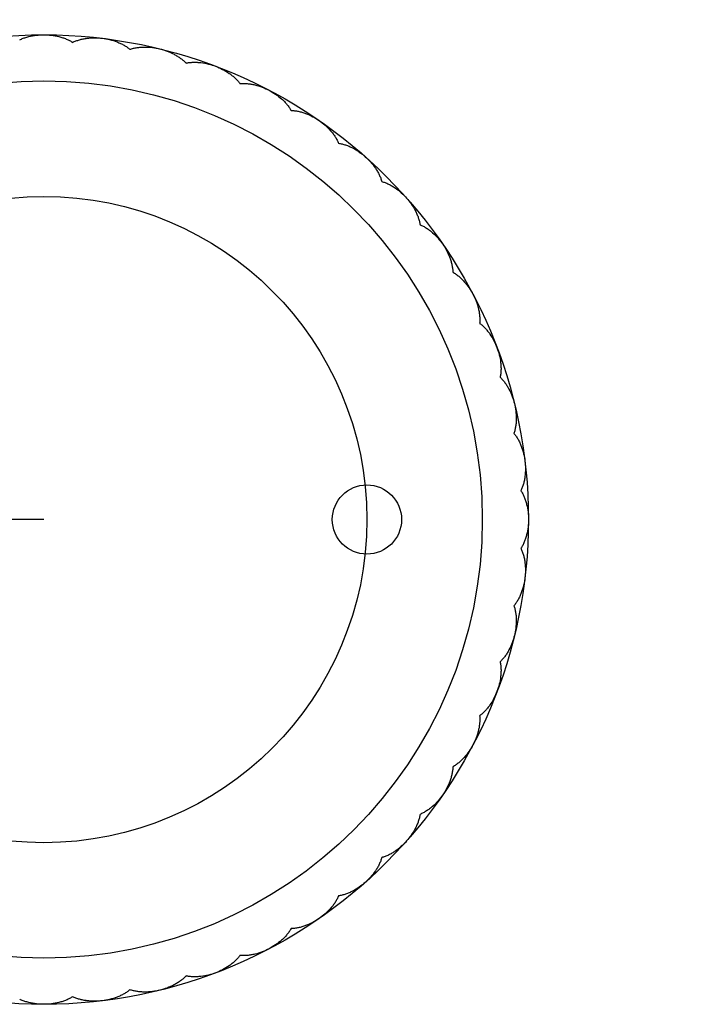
# Model space of a CAD drawing. Header units: millimetres. Extents: x 4000 to 4464, y 2847 to 2978.
# Tile 2 of 4: x 4290 to 4348, y 2847 to 2932. Entities that reach past the tile are written whole.
import ezdxf

# ---------------------------------------------------------------- set-up
doc = ezdxf.new("R2010")
doc.units = ezdxf.units.MM
doc.layers.add('Vuelta lamp - Ferm Living', color=7, linetype='Continuous', true_color=0x000000)

msp = doc.modelspace()

# ---------------------------------------------------------------- linework, layer by layer
at = {"layer": 'Vuelta lamp - Ferm Living'}
msp.add_lwpolyline([(4289.81, 2930.581), (4289.883, 2930.614), (4289.958, 2930.647), (4290.033, 2930.677), (4290.11, 2930.707), (4290.188, 2930.735), (4290.267, 2930.762), (4290.347, 2930.787), (4290.428, 2930.811), (4290.509, 2930.834), (4290.591, 2930.855), (4290.755, 2930.894), (4290.921, 2930.927), (4291.088, 2930.954), (4291.254, 2930.976), (4291.419, 2930.993), (4291.583, 2931.005), (4291.745, 2931.012), (4291.904, 2931.014), (4292.063, 2931.012), (4292.225, 2931.005), (4292.388, 2930.993), (4292.554, 2930.976), (4292.72, 2930.954), (4292.886, 2930.927), (4293.052, 2930.894), (4293.217, 2930.855), (4293.299, 2930.834), (4293.38, 2930.811), (4293.461, 2930.787), (4293.54, 2930.762), (4293.619, 2930.735), (4293.697, 2930.707), (4293.774, 2930.677), (4293.85, 2930.647), (4293.925, 2930.614), (4293.998, 2930.581), (4294.07, 2930.546), (4294.14, 2930.511), (4294.209, 2930.474), (4294.276, 2930.436), (4294.341, 2930.396), (4294.405, 2930.356), (4294.473, 2930.388), (4294.542, 2930.419), (4294.613, 2930.449), (4294.686, 2930.478), (4294.76, 2930.505), (4294.836, 2930.53), (4294.912, 2930.555), (4294.99, 2930.578), (4295.069, 2930.599), (4295.149, 2930.619), (4295.23, 2930.638), (4295.311, 2930.655), (4295.394, 2930.67), (4295.476, 2930.685), (4295.56, 2930.697), (4295.644, 2930.709), (4295.812, 2930.727), (4295.981, 2930.74), (4296.149, 2930.747), (4296.317, 2930.749), (4296.483, 2930.745), (4296.647, 2930.737), (4296.808, 2930.724), (4296.966, 2930.708), (4297.124, 2930.686), (4297.284, 2930.66), (4297.445, 2930.628), (4297.607, 2930.592), (4297.769, 2930.55), (4297.931, 2930.503), (4298.092, 2930.45), (4298.251, 2930.392), (4298.33, 2930.361), (4298.408, 2930.329), (4298.485, 2930.295), (4298.561, 2930.26), (4298.636, 2930.224), (4298.71, 2930.187), (4298.783, 2930.148), (4298.854, 2930.108), (4298.924, 2930.068), (4298.993, 2930.026), (4299.06, 2929.983), (4299.126, 2929.939), (4299.189, 2929.894), (4299.251, 2929.848), (4299.311, 2929.801), (4299.37, 2929.753), (4299.441, 2929.777), (4299.514, 2929.8), (4299.588, 2929.821), (4299.664, 2929.84), (4299.74, 2929.858), (4299.818, 2929.874), (4299.898, 2929.889), (4299.978, 2929.903), (4300.059, 2929.914), (4300.14, 2929.925), (4300.223, 2929.933), (4300.306, 2929.94), (4300.389, 2929.946), (4300.473, 2929.95), (4300.558, 2929.953), (4300.642, 2929.954), (4300.811, 2929.952), (4300.98, 2929.944), (4301.149, 2929.931), (4301.315, 2929.912), (4301.48, 2929.889), (4301.641, 2929.861), (4301.8, 2929.829), (4301.955, 2929.793), (4302.109, 2929.753), (4302.264, 2929.708), (4302.421, 2929.657), (4302.577, 2929.601), (4302.733, 2929.54), (4302.888, 2929.474), (4303.041, 2929.402), (4303.192, 2929.325), (4303.267, 2929.285), (4303.34, 2929.244), (4303.413, 2929.201), (4303.484, 2929.157), (4303.554, 2929.112), (4303.623, 2929.066), (4303.691, 2929.019), (4303.757, 2928.971), (4303.822, 2928.922), (4303.885, 2928.872), (4303.946, 2928.821), (4304.006, 2928.77), (4304.064, 2928.717), (4304.12, 2928.664), (4304.174, 2928.611), (4304.226, 2928.556), (4304.299, 2928.571), (4304.374, 2928.585), (4304.451, 2928.597), (4304.528, 2928.607), (4304.606, 2928.616), (4304.686, 2928.622), (4304.766, 2928.628), (4304.847, 2928.631), (4304.929, 2928.633), (4305.011, 2928.634), (4305.094, 2928.632), (4305.178, 2928.629), (4305.261, 2928.625), (4305.345, 2928.619), (4305.429, 2928.611), (4305.513, 2928.602), (4305.681, 2928.58), (4305.848, 2928.551), (4306.013, 2928.518), (4306.176, 2928.48), (4306.337, 2928.437), (4306.494, 2928.39), (4306.648, 2928.339), (4306.797, 2928.284), (4306.945, 2928.226), (4307.094, 2928.162), (4307.243, 2928.093), (4307.391, 2928.019), (4307.539, 2927.939), (4307.685, 2927.855), (4307.829, 2927.765), (4307.969, 2927.671), (4308.038, 2927.622), (4308.106, 2927.572), (4308.173, 2927.521), (4308.238, 2927.469), (4308.302, 2927.416), (4308.365, 2927.362), (4308.427, 2927.307), (4308.487, 2927.251), (4308.545, 2927.195), (4308.602, 2927.137), (4308.657, 2927.08), (4308.71, 2927.021), (4308.761, 2926.962), (4308.81, 2926.903), (4308.857, 2926.843), (4308.902, 2926.783), (4308.977, 2926.789), (4309.053, 2926.793), (4309.13, 2926.796), (4309.208, 2926.797), (4309.287, 2926.796), (4309.367, 2926.793), (4309.447, 2926.788), (4309.528, 2926.782), (4309.61, 2926.774), (4309.692, 2926.765), (4309.774, 2926.753), (4309.856, 2926.74), (4309.938, 2926.726), (4310.021, 2926.71), (4310.103, 2926.692), (4310.186, 2926.673), (4310.35, 2926.63), (4310.512, 2926.582), (4310.672, 2926.529), (4310.829, 2926.472), (4310.984, 2926.41), (4311.134, 2926.344), (4311.28, 2926.275), (4311.422, 2926.203), (4311.562, 2926.127), (4311.702, 2926.046), (4311.842, 2925.959), (4311.98, 2925.868), (4312.117, 2925.771), (4312.252, 2925.669), (4312.383, 2925.563), (4312.512, 2925.452), (4312.574, 2925.396), (4312.635, 2925.338), (4312.696, 2925.279), (4312.754, 2925.219), (4312.812, 2925.159), (4312.868, 2925.098), (4312.922, 2925.036), (4312.975, 2924.973), (4313.026, 2924.91), (4313.075, 2924.847), (4313.123, 2924.783), (4313.168, 2924.718), (4313.212, 2924.654), (4313.254, 2924.589), (4313.293, 2924.524), (4313.331, 2924.458), (4313.406, 2924.455), (4313.482, 2924.451), (4313.559, 2924.444), (4313.636, 2924.435), (4313.715, 2924.425), (4313.793, 2924.412), (4313.873, 2924.398), (4313.952, 2924.382), (4314.032, 2924.365), (4314.112, 2924.345), (4314.192, 2924.324), (4314.273, 2924.302), (4314.353, 2924.277), (4314.433, 2924.251), (4314.512, 2924.224), (4314.592, 2924.195), (4314.749, 2924.133), (4314.905, 2924.066), (4315.057, 2923.994), (4315.206, 2923.917), (4315.352, 2923.837), (4315.493, 2923.754), (4315.63, 2923.668), (4315.763, 2923.579), (4315.892, 2923.487), (4316.021, 2923.389), (4316.149, 2923.287), (4316.276, 2923.179), (4316.4, 2923.066), (4316.522, 2922.949), (4316.64, 2922.828), (4316.753, 2922.703), (4316.809, 2922.639), (4316.863, 2922.574), (4316.915, 2922.508), (4316.966, 2922.442), (4317.016, 2922.375), (4317.064, 2922.308), (4317.111, 2922.24), (4317.156, 2922.171), (4317.199, 2922.103), (4317.24, 2922.033), (4317.28, 2921.964), (4317.317, 2921.895), (4317.353, 2921.825), (4317.386, 2921.756), (4317.418, 2921.686), (4317.447, 2921.617), (4317.521, 2921.605), (4317.596, 2921.591), (4317.672, 2921.575), (4317.748, 2921.557), (4317.824, 2921.538), (4317.901, 2921.516), (4317.978, 2921.492), (4318.055, 2921.467), (4318.132, 2921.44), (4318.209, 2921.411), (4318.286, 2921.38), (4318.363, 2921.348), (4318.44, 2921.314), (4318.516, 2921.279), (4318.592, 2921.242), (4318.667, 2921.204), (4318.816, 2921.123), (4318.962, 2921.038), (4319.105, 2920.948), (4319.244, 2920.854), (4319.379, 2920.757), (4319.509, 2920.657), (4319.634, 2920.555), (4319.755, 2920.451), (4319.873, 2920.344), (4319.989, 2920.232), (4320.104, 2920.114), (4320.216, 2919.992), (4320.326, 2919.865), (4320.433, 2919.735), (4320.535, 2919.6), (4320.633, 2919.462), (4320.68, 2919.392), (4320.726, 2919.321), (4320.77, 2919.249), (4320.813, 2919.177), (4320.854, 2919.105), (4320.894, 2919.032), (4320.932, 2918.959), (4320.968, 2918.886), (4321.003, 2918.812), (4321.035, 2918.739), (4321.066, 2918.665), (4321.095, 2918.592), (4321.122, 2918.519), (4321.147, 2918.446), (4321.17, 2918.373), (4321.191, 2918.301), (4321.263, 2918.28), (4321.336, 2918.257), (4321.409, 2918.232), (4321.482, 2918.205), (4321.555, 2918.176), (4321.629, 2918.145), (4321.702, 2918.113), (4321.776, 2918.078), (4321.849, 2918.042), (4321.922, 2918.004), (4321.995, 2917.964), (4322.067, 2917.923), (4322.139, 2917.88), (4322.211, 2917.836), (4322.282, 2917.79), (4322.352, 2917.743), (4322.49, 2917.645), (4322.625, 2917.543), (4322.756, 2917.436), (4322.882, 2917.326), (4323.004, 2917.214), (4323.122, 2917.099), (4323.234, 2916.983), (4323.341, 2916.865), (4323.445, 2916.744), (4323.547, 2916.619), (4323.647, 2916.488), (4323.744, 2916.354), (4323.838, 2916.215), (4323.928, 2916.072), (4324.013, 2915.926), (4324.094, 2915.777), (4324.132, 2915.702), (4324.169, 2915.626), (4324.204, 2915.549), (4324.238, 2915.473), (4324.27, 2915.396), (4324.301, 2915.319), (4324.33, 2915.242), (4324.357, 2915.165), (4324.382, 2915.088), (4324.406, 2915.011), (4324.428, 2914.934), (4324.448, 2914.858), (4324.465, 2914.782), (4324.481, 2914.706), (4324.495, 2914.631), (4324.507, 2914.557), (4324.577, 2914.528), (4324.646, 2914.496), (4324.715, 2914.463), (4324.785, 2914.427), (4324.854, 2914.389), (4324.924, 2914.35), (4324.993, 2914.309), (4325.061, 2914.266), (4325.13, 2914.221), (4325.198, 2914.174), (4325.265, 2914.126), (4325.332, 2914.076), (4325.398, 2914.025), (4325.464, 2913.973), (4325.529, 2913.919), (4325.593, 2913.863), (4325.718, 2913.75), (4325.839, 2913.632), (4325.957, 2913.51), (4326.069, 2913.386), (4326.177, 2913.259), (4326.279, 2913.131), (4326.377, 2913.002), (4326.469, 2912.872), (4326.558, 2912.74), (4326.644, 2912.603), (4326.727, 2912.462), (4326.807, 2912.316), (4326.884, 2912.167), (4326.956, 2912.015), (4327.023, 2911.859), (4327.085, 2911.702), (4327.114, 2911.622), (4327.141, 2911.543), (4327.167, 2911.463), (4327.192, 2911.382), (4327.214, 2911.302), (4327.235, 2911.222), (4327.255, 2911.142), (4327.273, 2911.062), (4327.288, 2910.983), (4327.303, 2910.903), (4327.315, 2910.825), (4327.325, 2910.746), (4327.334, 2910.669), (4327.341, 2910.592), (4327.346, 2910.516), (4327.349, 2910.441), (4327.414, 2910.403), (4327.479, 2910.364), (4327.544, 2910.322), (4327.608, 2910.278), (4327.673, 2910.233), (4327.737, 2910.185), (4327.8, 2910.136), (4327.863, 2910.085), (4327.926, 2910.032), (4327.988, 2909.978), (4328.049, 2909.922), (4328.109, 2909.864), (4328.169, 2909.805), (4328.228, 2909.745), (4328.286, 2909.684), (4328.342, 2909.621), (4328.453, 2909.493), (4328.559, 2909.362), (4328.661, 2909.227), (4328.758, 2909.09), (4328.849, 2908.951), (4328.936, 2908.812), (4329.017, 2908.672), (4329.093, 2908.532), (4329.165, 2908.39), (4329.234, 2908.244), (4329.3, 2908.093), (4329.362, 2907.939), (4329.419, 2907.782), (4329.472, 2907.622), (4329.521, 2907.459), (4329.563, 2907.296), (4329.582, 2907.213), (4329.6, 2907.131), (4329.616, 2907.048), (4329.631, 2906.966), (4329.643, 2906.884), (4329.655, 2906.801), (4329.664, 2906.72), (4329.672, 2906.638), (4329.679, 2906.557), (4329.683, 2906.477), (4329.686, 2906.397), (4329.687, 2906.318), (4329.686, 2906.24), (4329.683, 2906.163), (4329.679, 2906.087), (4329.673, 2906.012), (4329.733, 2905.967), (4329.793, 2905.92), (4329.852, 2905.871), (4329.911, 2905.82), (4329.97, 2905.766), (4330.027, 2905.712), (4330.085, 2905.655), (4330.141, 2905.597), (4330.197, 2905.537), (4330.252, 2905.475), (4330.306, 2905.412), (4330.359, 2905.348), (4330.411, 2905.283), (4330.462, 2905.216), (4330.512, 2905.148), (4330.561, 2905.079), (4330.655, 2904.938), (4330.745, 2904.795), (4330.829, 2904.649), (4330.909, 2904.501), (4330.983, 2904.353), (4331.052, 2904.204), (4331.116, 2904.055), (4331.175, 2903.907), (4331.229, 2903.758), (4331.28, 2903.604), (4331.327, 2903.447), (4331.37, 2903.286), (4331.408, 2903.123), (4331.442, 2902.958), (4331.47, 2902.791), (4331.492, 2902.623), (4331.501, 2902.539), (4331.509, 2902.455), (4331.515, 2902.371), (4331.519, 2902.288), (4331.522, 2902.204), (4331.524, 2902.121), (4331.523, 2902.039), (4331.521, 2901.957), (4331.518, 2901.876), (4331.512, 2901.796), (4331.506, 2901.716), (4331.497, 2901.638), (4331.487, 2901.561), (4331.475, 2901.484), (4331.462, 2901.409), (4331.446, 2901.336), (4331.501, 2901.284), (4331.554, 2901.23), (4331.607, 2901.174), (4331.66, 2901.116), (4331.711, 2901.056), (4331.762, 2900.995), (4331.812, 2900.931), (4331.861, 2900.867), (4331.909, 2900.801), (4331.956, 2900.733), (4332.002, 2900.664), (4332.047, 2900.594), (4332.091, 2900.522), (4332.134, 2900.45), (4332.175, 2900.377), (4332.215, 2900.302), (4332.292, 2900.151), (4332.364, 2899.998), (4332.43, 2899.843), (4332.491, 2899.687), (4332.547, 2899.53), (4332.598, 2899.374), (4332.643, 2899.219), (4332.683, 2899.065), (4332.719, 2898.91), (4332.751, 2898.751), (4332.779, 2898.59), (4332.802, 2898.425), (4332.821, 2898.258), (4332.834, 2898.09), (4332.842, 2897.921), (4332.844, 2897.752), (4332.843, 2897.667), (4332.84, 2897.583), (4332.836, 2897.499), (4332.831, 2897.416), (4332.823, 2897.333), (4332.815, 2897.25), (4332.804, 2897.168), (4332.793, 2897.087), (4332.779, 2897.007), (4332.764, 2896.928), (4332.748, 2896.85), (4332.73, 2896.773), (4332.711, 2896.698), (4332.69, 2896.624), (4332.667, 2896.551), (4332.643, 2896.48), (4332.691, 2896.421), (4332.738, 2896.361), (4332.784, 2896.299), (4332.829, 2896.235), (4332.873, 2896.17), (4332.916, 2896.103), (4332.958, 2896.034), (4332.999, 2895.964), (4333.038, 2895.893), (4333.077, 2895.82), (4333.114, 2895.746), (4333.15, 2895.671), (4333.185, 2895.594), (4333.219, 2895.517), (4333.251, 2895.44), (4333.282, 2895.361), (4333.34, 2895.202), (4333.393, 2895.041), (4333.44, 2894.879), (4333.482, 2894.717), (4333.519, 2894.555), (4333.55, 2894.394), (4333.576, 2894.234), (4333.598, 2894.076), (4333.615, 2893.918), (4333.627, 2893.757), (4333.635, 2893.593), (4333.639, 2893.427), (4333.637, 2893.259), (4333.63, 2893.091), (4333.617, 2892.922), (4333.599, 2892.753), (4333.587, 2892.67), (4333.575, 2892.586), (4333.561, 2892.504), (4333.545, 2892.421), (4333.528, 2892.34), (4333.509, 2892.259), (4333.489, 2892.179), (4333.468, 2892.1), (4333.445, 2892.022), (4333.42, 2891.945), (4333.395, 2891.87), (4333.368, 2891.796), (4333.339, 2891.723), (4333.31, 2891.652), (4333.279, 2891.582), (4333.246, 2891.515), (4333.286, 2891.451), (4333.326, 2891.386), (4333.364, 2891.319), (4333.401, 2891.25), (4333.437, 2891.18), (4333.471, 2891.108), (4333.505, 2891.035), (4333.537, 2890.96), (4333.567, 2890.884), (4333.597, 2890.807), (4333.625, 2890.729), (4333.652, 2890.65), (4333.677, 2890.571), (4333.702, 2890.49), (4333.724, 2890.409), (4333.746, 2890.327), (4333.784, 2890.162), (4333.817, 2889.996), (4333.844, 2889.83), (4333.866, 2889.664), (4333.883, 2889.498), (4333.895, 2889.335), (4333.902, 2889.173), (4333.904, 2889.014), (4333.902, 2888.855), (4333.895, 2888.693), (4333.883, 2888.529), (4333.866, 2888.364), (4333.844, 2888.198), (4333.817, 2888.031), (4333.784, 2887.865), (4333.746, 2887.7), (4333.724, 2887.619), (4333.702, 2887.537), (4333.677, 2887.457), (4333.652, 2887.377), (4333.625, 2887.298), (4333.597, 2887.22), (4333.567, 2887.143), (4333.537, 2887.068), (4333.505, 2886.993), (4333.471, 2886.92), (4333.437, 2886.848), (4333.401, 2886.778), (4333.364, 2886.709), (4333.326, 2886.642), (4333.286, 2886.577), (4333.246, 2886.513), (4333.279, 2886.445), (4333.31, 2886.376), (4333.339, 2886.304), (4333.368, 2886.232), (4333.395, 2886.158), (4333.42, 2886.082), (4333.445, 2886.005), (4333.468, 2885.927), (4333.489, 2885.849), (4333.509, 2885.769), (4333.528, 2885.688), (4333.545, 2885.606), (4333.561, 2885.524), (4333.575, 2885.441), (4333.587, 2885.358), (4333.599, 2885.274), (4333.617, 2885.106), (4333.63, 2884.937), (4333.637, 2884.768), (4333.639, 2884.601), (4333.635, 2884.435), (4333.627, 2884.271), (4333.615, 2884.109), (4333.598, 2883.951), (4333.576, 2883.794), (4333.55, 2883.634), (4333.519, 2883.473), (4333.482, 2883.311), (4333.44, 2883.148), (4333.393, 2882.987), (4333.34, 2882.826), (4333.282, 2882.667), (4333.251, 2882.588), (4333.219, 2882.51), (4333.185, 2882.433), (4333.15, 2882.357), (4333.114, 2882.282), (4333.077, 2882.208), (4333.038, 2882.135), (4332.999, 2882.064), (4332.958, 2881.994), (4332.916, 2881.925), (4332.873, 2881.858), (4332.829, 2881.793), (4332.784, 2881.729), (4332.738, 2881.667), (4332.691, 2881.607), (4332.644, 2881.549), (4332.643, 2881.548), (4332.643, 2881.547), (4332.667, 2881.476), (4332.69, 2881.403), (4332.71, 2881.329), (4332.73, 2881.253), (4332.748, 2881.177), (4332.764, 2881.099), (4332.779, 2881.02), (4332.793, 2880.94), (4332.804, 2880.859), (4332.815, 2880.777), (4332.823, 2880.695), (4332.83, 2880.612), (4332.836, 2880.528), (4332.84, 2880.444), (4332.843, 2880.36), (4332.844, 2880.275), (4332.842, 2880.106), (4332.834, 2879.937), (4332.821, 2879.769), (4332.802, 2879.602), (4332.779, 2879.438), (4332.751, 2879.276), (4332.719, 2879.117), (4332.683, 2878.962), (4332.643, 2878.809), (4332.598, 2878.653), (4332.547, 2878.497), (4332.491, 2878.341), (4332.43, 2878.184), (4332.364, 2878.029), (4332.292, 2877.876), (4332.215, 2877.725), (4332.175, 2877.651), (4332.134, 2877.578), (4332.091, 2877.505), (4332.047, 2877.434), (4332.002, 2877.363), (4331.956, 2877.295), (4331.909, 2877.227), (4331.861, 2877.161), (4331.812, 2877.096), (4331.762, 2877.033), (4331.711, 2876.971), (4331.66, 2876.912), (4331.607, 2876.854), (4331.554, 2876.798), (4331.501, 2876.744), (4331.446, 2876.692), (4331.462, 2876.618), (4331.475, 2876.543), (4331.487, 2876.467), (4331.497, 2876.39), (4331.506, 2876.311), (4331.512, 2876.232), (4331.518, 2876.151), (4331.521, 2876.07), (4331.523, 2875.989), (4331.524, 2875.906), (4331.522, 2875.823), (4331.519, 2875.74), (4331.515, 2875.656), (4331.509, 2875.572), (4331.501, 2875.488), (4331.492, 2875.404), (4331.47, 2875.237), (4331.442, 2875.07), (4331.408, 2874.904), (4331.37, 2874.741), (4331.327, 2874.581), (4331.28, 2874.423), (4331.229, 2874.27), (4331.175, 2874.12), (4331.116, 2873.972), (4331.052, 2873.824), (4330.983, 2873.675), (4330.909, 2873.526), (4330.829, 2873.379), (4330.745, 2873.233), (4330.655, 2873.089), (4330.561, 2872.949), (4330.512, 2872.88), (4330.462, 2872.812), (4330.411, 2872.745), (4330.359, 2872.679), (4330.306, 2872.615), (4330.252, 2872.552), (4330.197, 2872.491), (4330.141, 2872.431), (4330.085, 2872.373), (4330.027, 2872.316), (4329.97, 2872.261), (4329.911, 2872.208), (4329.852, 2872.157), (4329.793, 2872.108), (4329.733, 2872.06), (4329.673, 2872.015), (4329.679, 2871.94), (4329.683, 2871.864), (4329.686, 2871.787), (4329.687, 2871.709), (4329.686, 2871.63), (4329.683, 2871.551), (4329.679, 2871.47), (4329.672, 2871.389), (4329.664, 2871.308), (4329.655, 2871.226), (4329.643, 2871.144), (4329.631, 2871.062), (4329.616, 2870.979), (4329.6, 2870.897), (4329.582, 2870.814), (4329.563, 2870.732), (4329.521, 2870.568), (4329.472, 2870.406), (4329.419, 2870.246), (4329.362, 2870.088), (4329.3, 2869.934), (4329.234, 2869.784), (4329.165, 2869.637), (4329.093, 2869.495), (4329.017, 2869.356), (4328.936, 2869.216), (4328.849, 2869.076), (4328.758, 2868.937), (4328.661, 2868.801), (4328.559, 2868.666), (4328.453, 2868.534), (4328.342, 2868.406), (4328.286, 2868.344), (4328.228, 2868.282), (4328.169, 2868.222), (4328.109, 2868.163), (4328.049, 2868.106), (4327.988, 2868.05), (4327.926, 2867.996), (4327.863, 2867.943), (4327.8, 2867.892), (4327.737, 2867.842), (4327.673, 2867.795), (4327.608, 2867.749), (4327.544, 2867.706), (4327.479, 2867.664), (4327.414, 2867.624), (4327.349, 2867.587), (4327.346, 2867.512), (4327.341, 2867.436), (4327.334, 2867.359), (4327.325, 2867.281), (4327.315, 2867.203), (4327.303, 2867.124), (4327.288, 2867.045), (4327.273, 2866.965), (4327.255, 2866.885), (4327.235, 2866.805), (4327.214, 2866.725), (4327.192, 2866.645), (4327.167, 2866.565), (4327.141, 2866.485), (4327.114, 2866.405), (4327.085, 2866.326), (4327.023, 2866.168), (4326.956, 2866.013), (4326.884, 2865.86), (4326.807, 2865.711), (4326.727, 2865.566), (4326.644, 2865.424), (4326.558, 2865.287), (4326.469, 2865.155), (4326.377, 2865.025), (4326.279, 2864.896), (4326.177, 2864.768), (4326.069, 2864.642), (4325.957, 2864.517), (4325.839, 2864.396), (4325.718, 2864.278), (4325.593, 2864.164), (4325.529, 2864.109), (4325.464, 2864.055), (4325.398, 2864.002), (4325.332, 2863.951), (4325.265, 2863.901), (4325.198, 2863.853), (4325.13, 2863.807), (4325.061, 2863.762), (4324.993, 2863.719), (4324.924, 2863.678), (4324.854, 2863.638), (4324.785, 2863.601), (4324.715, 2863.565), (4324.646, 2863.531), (4324.577, 2863.5), (4324.507, 2863.471), (4324.495, 2863.396), (4324.481, 2863.321), (4324.465, 2863.246), (4324.448, 2863.17), (4324.428, 2863.094), (4324.406, 2863.017), (4324.382, 2862.94), (4324.357, 2862.863), (4324.33, 2862.786), (4324.301, 2862.709), (4324.27, 2862.632), (4324.238, 2862.555), (4324.204, 2862.478), (4324.169, 2862.402), (4324.132, 2862.326), (4324.094, 2862.251), (4324.013, 2862.102), (4323.928, 2861.956), (4323.838, 2861.813), (4323.744, 2861.674), (4323.647, 2861.539), (4323.547, 2861.409), (4323.445, 2861.283), (4323.341, 2861.163), (4323.234, 2861.045), (4323.122, 2860.929), (4323.004, 2860.814), (4322.882, 2860.701), (4322.756, 2860.591), (4322.625, 2860.485), (4322.49, 2860.382), (4322.352, 2860.285), (4322.282, 2860.237), (4322.211, 2860.192), (4322.139, 2860.147), (4322.067, 2860.105), (4321.995, 2860.063), (4321.922, 2860.024), (4321.849, 2859.986), (4321.776, 2859.949), (4321.702, 2859.915), (4321.629, 2859.882), (4321.555, 2859.851), (4321.482, 2859.822), (4321.409, 2859.796), (4321.336, 2859.771), (4321.263, 2859.748), (4321.191, 2859.727), (4321.17, 2859.655), (4321.147, 2859.582), (4321.122, 2859.509), (4321.095, 2859.436), (4321.066, 2859.362), (4321.035, 2859.289), (4321.003, 2859.215), (4320.968, 2859.142), (4320.932, 2859.068), (4320.894, 2858.995), (4320.854, 2858.923), (4320.813, 2858.85), (4320.77, 2858.778), (4320.726, 2858.707), (4320.68, 2858.636), (4320.633, 2858.566), (4320.535, 2858.428), (4320.433, 2858.293), (4320.326, 2858.162), (4320.216, 2858.035), (4320.104, 2857.913), (4319.989, 2857.796), (4319.873, 2857.683), (4319.755, 2857.576), (4319.634, 2857.472), (4319.509, 2857.37), (4319.379, 2857.271), (4319.244, 2857.174), (4319.105, 2857.08), (4318.962, 2856.99), (4318.816, 2856.904), (4318.667, 2856.824), (4318.592, 2856.786), (4318.516, 2856.749), (4318.44, 2856.713), (4318.363, 2856.68), (4318.286, 2856.647), (4318.209, 2856.617), (4318.132, 2856.588), (4318.055, 2856.561), (4317.978, 2856.535), (4317.901, 2856.512), (4317.824, 2856.49), (4317.748, 2856.47), (4317.672, 2856.452), (4317.596, 2856.436), (4317.521, 2856.422), (4317.447, 2856.41), (4317.418, 2856.341), (4317.386, 2856.272), (4317.353, 2856.202), (4317.317, 2856.133), (4317.28, 2856.063), (4317.24, 2855.994), (4317.199, 2855.925), (4317.156, 2855.856), (4317.111, 2855.788), (4317.064, 2855.72), (4317.016, 2855.652), (4316.966, 2855.585), (4316.915, 2855.519), (4316.863, 2855.454), (4316.809, 2855.389), (4316.753, 2855.325), (4316.64, 2855.2), (4316.522, 2855.078), (4316.4, 2854.961), (4316.276, 2854.849), (4316.149, 2854.741), (4316.021, 2854.638), (4315.892, 2854.541), (4315.763, 2854.448), (4315.63, 2854.36), (4315.493, 2854.274), (4315.352, 2854.19), (4315.206, 2854.11), (4315.057, 2854.034), (4314.905, 2853.962), (4314.749, 2853.895), (4314.592, 2853.833), (4314.512, 2853.804), (4314.433, 2853.776), (4314.353, 2853.75), (4314.273, 2853.726), (4314.192, 2853.703), (4314.112, 2853.682), (4314.032, 2853.663), (4313.952, 2853.645), (4313.873, 2853.629), (4313.793, 2853.615), (4313.715, 2853.603), (4313.636, 2853.592), (4313.559, 2853.584), (4313.482, 2853.577), (4313.406, 2853.572), (4313.331, 2853.569), (4313.293, 2853.504), (4313.254, 2853.439), (4313.212, 2853.374), (4313.168, 2853.309), (4313.123, 2853.245), (4313.075, 2853.181), (4313.026, 2853.117), (4312.975, 2853.054), (4312.922, 2852.992), (4312.868, 2852.93), (4312.812, 2852.869), (4312.754, 2852.808), (4312.696, 2852.749), (4312.635, 2852.69), (4312.574, 2852.632), (4312.512, 2852.575), (4312.383, 2852.464), (4312.252, 2852.358), (4312.117, 2852.257), (4311.98, 2852.16), (4311.842, 2852.068), (4311.702, 2851.982), (4311.562, 2851.901), (4311.422, 2851.825), (4311.28, 2851.753), (4311.134, 2851.684), (4310.984, 2851.618), (4310.829, 2851.556), (4310.672, 2851.498), (4310.512, 2851.445), (4310.35, 2851.397), (4310.186, 2851.354), (4310.103, 2851.335), (4310.021, 2851.318), (4309.938, 2851.302), (4309.856, 2851.287), (4309.774, 2851.274), (4309.692, 2851.263), (4309.61, 2851.253), (4309.528, 2851.245), (4309.447, 2851.239), (4309.367, 2851.235), (4309.287, 2851.232), (4309.208, 2851.231), (4309.13, 2851.232), (4309.053, 2851.234), (4308.977, 2851.239), (4308.902, 2851.245), (4308.857, 2851.185), (4308.81, 2851.125), (4308.761, 2851.065), (4308.71, 2851.006), (4308.657, 2850.948), (4308.602, 2850.89), (4308.545, 2850.833), (4308.487, 2850.777), (4308.427, 2850.721), (4308.365, 2850.666), (4308.302, 2850.612), (4308.238, 2850.559), (4308.173, 2850.507), (4308.106, 2850.456), (4308.038, 2850.406), (4307.969, 2850.357), (4307.829, 2850.262), (4307.685, 2850.173), (4307.539, 2850.088), (4307.391, 2850.009), (4307.243, 2849.934), (4307.094, 2849.865), (4306.945, 2849.802), (4306.797, 2849.743), (4306.648, 2849.689), (4306.494, 2849.638), (4306.337, 2849.591), (4306.176, 2849.548), (4306.013, 2849.509), (4305.848, 2849.476), (4305.681, 2849.448), (4305.513, 2849.425), (4305.429, 2849.416), (4305.345, 2849.409), (4305.261, 2849.403), (4305.178, 2849.398), (4305.094, 2849.395), (4305.011, 2849.394), (4304.929, 2849.394), (4304.847, 2849.396), (4304.766, 2849.4), (4304.686, 2849.405), (4304.606, 2849.412), (4304.528, 2849.421), (4304.451, 2849.431), (4304.374, 2849.443), (4304.299, 2849.456), (4304.226, 2849.471), (4304.174, 2849.417), (4304.12, 2849.363), (4304.064, 2849.31), (4304.006, 2849.258), (4303.946, 2849.206), (4303.885, 2849.155), (4303.822, 2849.105), (4303.757, 2849.056), (4303.691, 2849.008), (4303.623, 2848.961), (4303.554, 2848.915), (4303.484, 2848.87), (4303.413, 2848.827), (4303.34, 2848.784), (4303.267, 2848.742), (4303.192, 2848.702), (4303.041, 2848.625), (4302.888, 2848.554), (4302.733, 2848.487), (4302.577, 2848.426), (4302.421, 2848.37), (4302.264, 2848.32), (4302.109, 2848.274), (4301.955, 2848.234), (4301.8, 2848.198), (4301.641, 2848.166), (4301.48, 2848.138), (4301.315, 2848.115), (4301.149, 2848.097), (4300.98, 2848.084), (4300.811, 2848.076), (4300.642, 2848.074), (4300.558, 2848.075), (4300.473, 2848.077), (4300.389, 2848.081), (4300.306, 2848.087), (4300.223, 2848.094), (4300.14, 2848.103), (4300.059, 2848.113), (4299.978, 2848.125), (4299.898, 2848.138), (4299.818, 2848.153), (4299.74, 2848.17), (4299.664, 2848.188), (4299.588, 2848.207), (4299.514, 2848.228), (4299.441, 2848.25), (4299.37, 2848.274), (4299.311, 2848.227), (4299.251, 2848.18), (4299.189, 2848.134), (4299.126, 2848.089), (4299.06, 2848.045), (4298.993, 2848.002), (4298.924, 2847.96), (4298.854, 2847.919), (4298.783, 2847.879), (4298.71, 2847.841), (4298.636, 2847.803), (4298.561, 2847.767), (4298.485, 2847.732), (4298.408, 2847.699), (4298.33, 2847.666), (4298.251, 2847.635), (4298.092, 2847.577), (4297.931, 2847.525), (4297.769, 2847.478), (4297.607, 2847.436), (4297.445, 2847.399), (4297.284, 2847.368), (4297.124, 2847.341), (4296.966, 2847.32), (4296.808, 2847.303), (4296.647, 2847.29), (4296.483, 2847.282), (4296.317, 2847.279), (4296.149, 2847.281), (4295.981, 2847.288), (4295.812, 2847.301), (4295.644, 2847.319), (4295.56, 2847.33), (4295.476, 2847.343), (4295.394, 2847.357), (4295.311, 2847.373), (4295.23, 2847.39), (4295.149, 2847.408), (4295.069, 2847.428), (4294.99, 2847.45), (4294.912, 2847.473), (4294.836, 2847.497), (4294.76, 2847.523), (4294.686, 2847.55), (4294.613, 2847.578), (4294.542, 2847.608), (4294.473, 2847.639), (4294.405, 2847.671), (4294.341, 2847.631), (4294.276, 2847.592), (4294.209, 2847.554), (4294.14, 2847.517), (4294.07, 2847.481), (4293.998, 2847.446), (4293.925, 2847.413), (4293.85, 2847.381), (4293.774, 2847.35), (4293.697, 2847.321), (4293.619, 2847.292), (4293.54, 2847.266), (4293.461, 2847.24), (4293.38, 2847.216), (4293.299, 2847.193), (4293.217, 2847.172), (4293.052, 2847.134), (4292.886, 2847.101), (4292.72, 2847.073), (4292.554, 2847.051), (4292.388, 2847.035), (4292.225, 2847.023), (4292.063, 2847.016), (4291.904, 2847.014), (4291.745, 2847.016), (4291.583, 2847.023), (4291.419, 2847.035), (4291.254, 2847.051), (4291.088, 2847.073), (4290.921, 2847.101), (4290.755, 2847.134), (4290.591, 2847.172), (4290.509, 2847.193), (4290.428, 2847.216), (4290.347, 2847.24), (4290.267, 2847.266), (4290.188, 2847.292), (4290.11, 2847.321), (4290.033, 2847.35), (4289.958, 2847.381), (4289.883, 2847.413), (4289.81, 2847.446)], dxfattribs=at)
at = {"layer": 'Vuelta lamp - Ferm Living', "extrusion": (-6.99611e-15, 1, -1.21509e-28)}
msp.add_lwpolyline([(-4421.904, 3.394), (-4421.904, 108.127, -1), (-4291.904, 108.127), (-4291.904, 3.394)], format="xyb", dxfattribs=at)
at = {"layer": 'Vuelta lamp - Ferm Living'}
for centre, radius in [((4291.904, 2889.014, 3.394), 42), ((4291.904, 2889.014, 3.394), 38), ((4291.904, 2889.014, 3.394), 28), ((4319.904, 2889.014, 3.394), 3)]:
    msp.add_circle(centre, radius, dxfattribs=at)
msp.add_open_spline([(4291.904, 2889.014, 5.894), (4243.855, 2889.014, 5.894), (4219.848, 2889.014, 5.894), (4201.06, 2919.435, 5.894), (4155.085, 2937.558, 5.894), (4120.136, 2926.196, 5.894), (4079.678, 2921.052, 5.894), (4039.455, 2939.857, 5.894), (3999.655, 2977.635, 5.894)], degree=3, dxfattribs=at)

doc.saveas('drawing.dxf')
